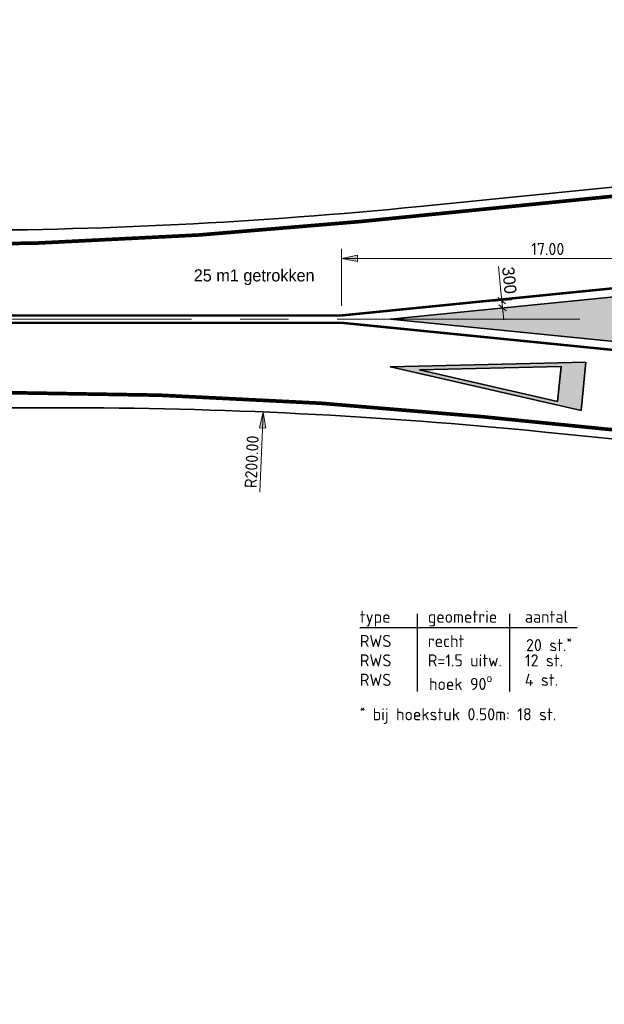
# Model space of a CAD drawing. Header units: metres. Extents: x -699 to 2316, y -1199 to 781.
# Tile 41 of 256: x 444 to 468, y -620 to -579. Entities that reach past the tile are written whole.
import ezdxf

# ---------------------------------------------------------------- set-up
doc = ezdxf.new("R2010")
doc.units = ezdxf.units.M
doc.header["$PDMODE"] = 1
doc.linetypes.add('AM-AS', pattern=[16, 10, -2, 2, -2])
for name, color, linetype, lineweight in [('B-WE-AM-AS-G', 10, 'AM-AS', 18), ('N-WE-VH-KANTVERHARDING-G', 210, 'Continuous', 35), ('N-WE-VW-MARKERING_LANGS_STREEP_DOORGETROKKEN_010-G', 7, 'Continuous', 13), ('N-WE-VW-MARKERING_LANGS_STREEP_DOORGETROKKEN_015-G', 7, 'Continuous', 13), ('N-WE-VW-MARKERING_PUNTSTUK-G', 7, 'Continuous', 35), ('N-WE-VW-MARKERING_SYMBOOL-G', 7, 'Continuous', 35), ('vh-nw-bm_200', 7, 'Continuous', 25), ('X-XX-AL-M', 7, 'Continuous', 18), ('X-XX-AL-T25', 7, 'Continuous', 25)]:
    doc.layers.add(name, color=color, linetype=linetype, lineweight=lineweight)
doc.styles.add('NLCS-ISO', font='NLCS-ISO.ttf')
doc.styles.add('NLCS-ISO Standaard', font='NLCS-ISO.ttf')
doc.styles.add('rtw_iso', font='iso-rtw.shx')
doc.dimstyles.new('NLCS-M200-T25-Pijl-A', dxfattribs={"dimtxt": 0.5, "dimasz": 0.375, "dimexe": 0.4, "dimexo": 0.4, "dimgap": 0.14, "dimtad": 1, "dimlfac": -1, "dimzin": 0, "dimdsep": 46, "dimtxsty": 'NLCS-ISO Standaard', "dimblk": 'Pijl', "dimblk1": 'Pijl', "dimblk2": 'Pijl', "dimcen": 2.5, "dimdle": 2, "dimclrd": 256, "dimclre": 256, "dimclrt": 256, "dimadec": 0, "dimazin": 0, "dimtfac": 1, "dimtofl": 0, "dimtmove": 0, "dimatfit": 3, "dimldrblk": 'Pijl', "dimfxl": 1, "dimtolj": 1, "dimtzin": 0, "dimlwd": 18, "dimlwe": 18, "dimarcsym": 0})
doc.dimstyles.new('RTW-LGO-200-B', dxfattribs={"dimtxt": 0.5, "dimasz": 0.1, "dimexe": 0.4, "dimexo": 0.4, "dimgap": 0.14, "dimtad": 1, "dimdec": 0, "dimlfac": 1000, "dimzin": 0, "dimtxsty": 'rtw_iso', "dimblk1": 'RTW-TIC-V1', "dimblk2": 'RTW-TIC-V1', "dimsah": 1, "dimcen": 2.5, "dimdle": 2, "dimclrd": 8, "dimclre": 8, "dimclrt": 256, "dimaunit": 2, "dimadec": 6, "dimazin": 0, "dimtfac": 1, "dimtdec": 4, "dimtmove": 0, "dimatfit": 0, "dimldrblk": 'RTW-TIC-V1', "dimfxl": 1, "dimtolj": 1, "dimtzin": 0, "dimlwd": 18, "dimlwe": 18, "dimarcsym": 0})

# ---------------------------------------------------------------- blocks, each defined once
blk = doc.blocks.new('Pijl')
h = blk.add_hatch(color=256)
h.paths.add_polyline_path([(0, 0), (-1.75, 0.35), (-1.75, 0)])
h.paths.add_polyline_path([(-1.75, 0), (-1.75, -0.35), (0, 0)])
for p, q in [((-1.9, 0), (0, 0)), ((0, 0), (-1.75, 0.35)), ((-1.75, 0.35), (-1.75, -0.35)), ((0, 0), (-1.75, -0.35))]:
    blk.add_line(p, q)
blk = doc.blocks.new('*D824')
at = {"layer": 'Defpoints', "color": 0, "transparency": 16777216}
for p in [(457.009, -589.251), (457.009, -591.601), (474.009, -591.751)]:
    blk.add_point(p, dxfattribs=at)
at = {"layer": 'X-XX-AL-M', "lineweight": 18, "transparency": 16777216}
for p, q in [((457.009, -591.201), (457.009, -588.851)), ((474.009, -591.351), (474.009, -588.851)), ((473.634, -589.251), (457.384, -589.251))]:
    blk.add_line(p, q, dxfattribs=at)
at = {"layer": 'X-XX-AL-M', "lineweight": 18, "transparency": 16777216, "xscale": 0.375, "yscale": 0.375, "zscale": 0.375, "rotation": 180}
blk.add_blockref('Pijl', (457.009, -589.251), dxfattribs=at)
at = {"layer": 'X-XX-AL-M', "lineweight": 18, "transparency": 16777216, "xscale": 0.375, "yscale": 0.375, "zscale": 0.375}
blk.add_blockref('Pijl', (474.009, -589.251), dxfattribs=at)
at = {"layer": 'X-XX-AL-M', "transparency": 16777216, "insert": (465.509, -588.861), "char_height": 0.5, "attachment_point": 5, "style": 'NLCS-ISO Standaard'}
blk.add_mtext('\\A1;17.00', dxfattribs=at)
blk = doc.blocks.new('*D829')
at = {"layer": 'Defpoints', "color": 0, "transparency": 16777216}
for p in [(453.788, -595.579), (445.351, -795.401)]:
    blk.add_point(p, dxfattribs=at)
at = {"layer": 'X-XX-AL-M', "lineweight": 18, "transparency": 16777216}
blk.add_line((453.648, -598.886), (453.772, -595.953), dxfattribs=at)
at = {"layer": 'X-XX-AL-M', "lineweight": 18, "transparency": 16777216, "xscale": 0.375, "yscale": 0.375, "zscale": 0.375, "rotation": 87.58249896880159}
blk.add_blockref('Pijl', (453.788, -595.579), dxfattribs=at)
at = {"layer": 'X-XX-AL-M', "transparency": 16777216, "insert": (453.311, -597.631), "char_height": 0.5, "attachment_point": 5, "rotation": 87.5825, "style": 'NLCS-ISO Standaard'}
blk.add_mtext('\\A1;R200.00', dxfattribs=at)
blk = doc.blocks.new('RTW-TIC-V1')
at = {"color": 0, "lineweight": 18}
for p, q in [((0, 0), (-5, 0)), ((-1.41, -1.41), (1.41, 1.41)), ((0, 0), (0, 4)), ((0, 0), (4, 0)), ((0, 0), (0, -4))]:
    blk.add_line(p, q, dxfattribs=at)
blk = doc.blocks.new('*D833')
at = {"layer": 'Defpoints', "color": 0, "linetype": 'Continuous', "transparency": 16777216}
for p in [(463.62, -590.99), (463.62, -590.99), (463.65, -591.288)]:
    blk.add_point(p, dxfattribs=at)
at = {"layer": 'vh-nw-bm_200', "color": 8, "linetype": 'Continuous', "lineweight": 18, "transparency": 16777216}
for p, q in [((463.61, -590.89), (463.48, -589.588)), ((463.65, -591.288), (463.62, -590.99)), ((463.66, -591.388), (463.669, -591.487))]:
    blk.add_line(p, q, dxfattribs=at)
at = {"layer": 'vh-nw-bm_200', "color": 8, "linetype": 'Continuous', "lineweight": 18, "transparency": 16777216, "xscale": 0.1, "yscale": 0.1, "zscale": 0.1}
for p, rotation in [((463.62, -590.99), 275.7105931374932), ((463.65, -591.288), 95.71059313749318)]:
    blk.add_blockref('RTW-TIC-V1', p, dxfattribs=dict(at, rotation=rotation))
at = {"layer": 'vh-nw-bm_200', "linetype": 'Continuous', "transparency": 16777216, "insert": (463.928, -590.151), "char_height": 0.5, "attachment_point": 5, "rotation": 275.7106, "style": 'rtw_iso'}
blk.add_mtext('\\A1;300', dxfattribs=at)
blk = doc.blocks.new('VW8000')
h = blk.add_hatch(color=256)
h.paths.add_polyline_path([(-1, 8), (0, 0), (1, 8)])
h.paths.add_polyline_path([(0.724, 7), (0, 1.209), (-0.724, 7)], flags=16)
for points in [[(-1, 8), (0, 0), (1, 8)], [(0.724, 7), (0, 1.209), (-0.724, 7)]]:
    blk.add_lwpolyline(points, close=True)
blk = doc.blocks.new('NLCS_Rotondepoot_7.3_R18_2fo')
at = {"layer": 'N-WE-VW-MARKERING_PUNTSTUK-G'}
h = blk.add_hatch(color=256, dxfattribs=at)
edge = h.paths.add_edge_path()
edge.add_line((-32.183, 1.5), (-32.583, 1.5))
edge.add_line((-32.583, 1.5), (-47.583, 0))
edge.add_line((-47.583, 0), (-32.583, -1.5))
edge.add_line((-32.583, -1.5), (-32.183, -1.5))
edge.add_arc((-31.1, 0), 1.85, 125.8248, 234.1752, ccw=False)
at = {"layer": 'B-WE-AM-AS-G'}
blk.add_lwpolyline([(-97.779, 0), (0, 0)], dxfattribs=at)
at = {"layer": 'N-WE-VH-KANTVERHARDING-G'}
for points in [[(-12.728, 12.728, 0.02391), (-13.885, 11.455, -0.223888), (-25.456, 6), (-30.313, 6, 0.024922), (-35.288, 5.752), (-46.381, 4.643, -0.024922), (-66.282, 3.65), (-97.779, 3.65)], [(-12.728, -12.728, -0.040665), (-14.62, -10.5, 0.241531), (-24.367, -5.5), (-30.288, -5.5, -0.024922), (-35.263, -5.252), (-41.356, -4.643, 0.024922), (-61.257, -3.65), (-97.779, -3.65)]]:
    blk.add_lwpolyline(points, format="xyb", dxfattribs=at)
at = {"layer": 'N-WE-VW-MARKERING_LANGS_STREEP_DOORGETROKKEN_010-G', "const_width": 0.1}
blk.add_lwpolyline([(-32.6, -1.85), (-17.553, -1.85, -0.052553), (-17.553, 1.85), (-32.6, 1.85), (-49.6, 0.15)], format="xyb", dxfattribs=at)
blk.add_lwpolyline([(-49.6, -0.15), (-32.6, -1.85)], dxfattribs=at)
at = {"layer": 'N-WE-VW-MARKERING_LANGS_STREEP_DOORGETROKKEN_015-G', "const_width": 0.15}
for points in [[(-12.463, 12.463, 0.02391), (-13.596, 11.216, -0.223888), (-25.456, 5.625), (-30.313, 5.625, 0.024922), (-35.251, 5.379), (-48.863, 4.018, -0.024922), (-68.763, 3.025), (-71.763, 3.025)], [(-12.463, -12.463, -0.040665), (-14.316, -10.281, 0.241531), (-24.367, -5.125), (-30.288, -5.125, -0.024922), (-35.226, -4.879), (-43.838, -4.018, 0.024922), (-63.738, -3.025), (-71.763, -3.025)]]:
    blk.add_lwpolyline(points, format="xyb", dxfattribs=at)
at = {"layer": 'N-WE-VW-MARKERING_LANGS_STREEP_DOORGETROKKEN_015-G', "const_width": 0.1}
for points in [[(-71.763, 0.15), (-49.6, 0.15)], [(-71.763, -0.15), (-49.6, -0.15)]]:
    blk.add_lwpolyline(points, dxfattribs=at)
at = {"layer": 'N-WE-VW-MARKERING_PUNTSTUK-G'}
blk.add_lwpolyline([(-32.183, 1.5), (-32.583, 1.5), (-47.583, 0), (-32.583, -1.5), (-32.183, -1.5, -0.511453)], format="xyb", close=True, dxfattribs=at)
at = {"layer": 'N-WE-VW-MARKERING_SYMBOOL-G', "rotation": 264.2894068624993}
blk.add_blockref('VW8000', (-47.583, -1.972), dxfattribs=at)

msp = doc.modelspace()

# ---------------------------------------------------------------- linework, layer by layer
at = {"layer": 'X-XX-AL-T25'}
for p, q in [((460.1332, -603.8909), (460.1332, -607.0957)), ((463.9295, -603.8909), (463.9295, -607.0957)), ((457.7675, -604.4664), (466.7203, -604.4664))]:
    msp.add_line(p, q, dxfattribs=at)

# ---------------------------------------------------------------- block references
msp.add_blockref('NLCS_Rotondepoot_7.3_R18_2fo', (506.6086, -591.7506))

# ---------------------------------------------------------------- texts
at = {"layer": 'X-XX-AL-M', "insert": (450.9228, -590.3485), "char_height": 0.5, "attachment_point": 7, "style": 'rtw_iso'}
msp.add_mtext('25 m1 getrokken ', dxfattribs=at)
at = {"layer": 'X-XX-AL-T25', "style": 'NLCS-ISO'}
for s, p in [('type', (457.7675, -604.2664)), ('geometrie', (460.5675, -604.2664)), ('aantal', (464.5675, -604.2664)), ('RWS', (457.7675, -605.2664)), ('recht', (460.5675, -605.2664)), ('RWS', (457.7675, -606.0664)), ('R=1.5 uitw.', (460.5675, -606.0664)), ('12 st.', (464.5675, -606.0664)), ('RWS', (457.7675, -606.8664)), ('4 st.', (464.5675, -606.8664))]:
    msp.add_text(s, height=0.5, dxfattribs=at).set_placement(p)
at = {"layer": 'X-XX-AL-T25', "char_height": 0.5, "attachment_point": 1, "style": 'NLCS-ISO'}
for s, insert, width in [('\\A1;20 st.{\\H0.7x;\\S*^ ;}', (464.6175, -604.7664), 2.283566), ('\\A1;hoek 90{\\H0.7x;\\So^ ;}', (460.6175, -606.3664), 3.312015), ('\\A1;{\\H0.7x;\\S*^ ;} bij hoekstuk 0.50m: 18 st.', (457.7675, -607.6164), 8.62527)]:
    msp.add_mtext(s, dxfattribs=dict(at, insert=insert, width=width))

# ---------------------------------------------------------------- dimensions: what is measured, and where the dimension line sits
at = {"layer": 'vh-nw-bm_200', "linetype": 'Continuous'}
dim = msp.add_aligned_dim(p1=(463.6496, -591.2882), p2=(463.6197, -590.9897), distance=0, dimstyle='RTW-LGO-200-B', dxfattribs=at)
dim.commit()
dim.dimension.update_dxf_attribs({"geometry": '*D833', "text_midpoint": (463.9278, -590.1506)})
at = {"layer": 'X-XX-AL-M'}
dim = msp.add_linear_dim(base=(457.0086, -589.2508), p1=(474.0086, -591.7506), p2=(457.0086, -591.6006), dimstyle='NLCS-M200-T25-Pijl-A', dxfattribs=at)
dim.commit()
dim.dimension.update_dxf_attribs({"geometry": '*D824', "text_midpoint": (465.5086, -588.8608)})
dim = msp.add_radius_dim(center=(445.3515, -795.4006), mpoint=(453.7876, -595.5786), dimstyle='NLCS-M200-T25-Pijl-A', dxfattribs=at)
dim.commit()
dim.dimension.update_dxf_attribs({"geometry": '*D829', "text_midpoint": (453.7003, -597.6472), "dimtype": 164})

doc.saveas('drawing.dxf')
